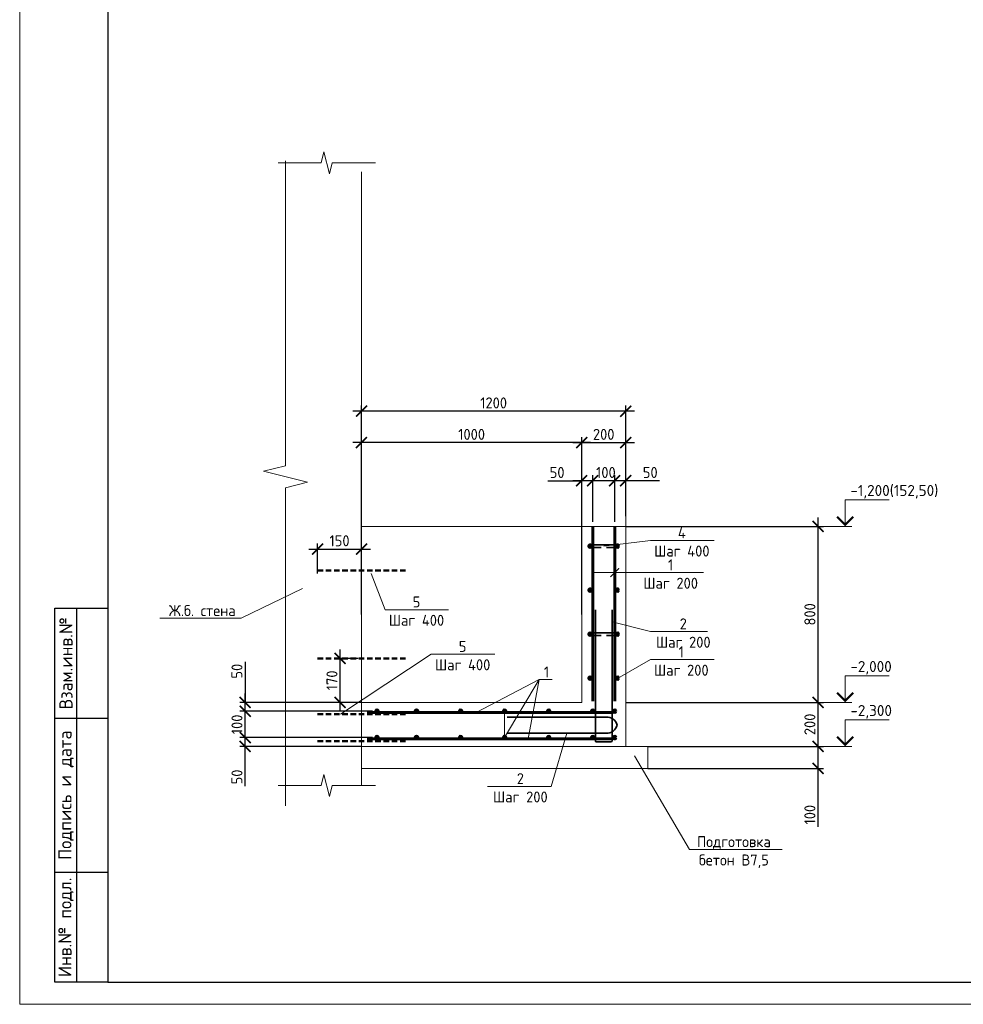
# Model space of a CAD drawing. Header units: millimetres. Extents: x 130535 to 1380046, y -231620 to 121434.
# Tile 13 of 135: x 344596 to 366028, y -97126 to -74752. Entities that reach past the tile are written whole.
import ezdxf
from ezdxf import colors
from ezdxf.entities.mleader import LeaderData, LeaderLine
from ezdxf.enums import TextEntityAlignment as Align
from ezdxf.math import Vec2, Vec3

# ---------------------------------------------------------------- set-up
doc = ezdxf.new("R2010")
doc.units = ezdxf.units.MM
doc.linetypes.add('DASHED2', pattern=[0.375, 0.25, -0.125])
doc.layers.get('DEFPOINTS').update_dxf_attribs({"lineweight": 0})
for name, color, linetype, lineweight in [('Основная 0.35', 7, 'Continuous', 35), ('Основная 0.60', 7, 'Continuous', 60), ('РАЗМЕРЫ', 7, 'Continuous', 9), ('Разрез жилая часть$0$Отметки', 7, 'Continuous', 20), ('Символы 0.20', 7, 'Continuous', 20), ('Текст', 7, 'Continuous', 25), ('Тонкая', 7, 'Continuous', 20), ('Тонкая 0.20', 7, 'Continuous', 20), ('ТОНКИЕ', 7, 'Continuous', 9)]:
    doc.layers.add(name, color=color, linetype=linetype, lineweight=lineweight)
doc.layers.add('ТОЛСТЫЕ_ОСНОВНЫЕ', color=7, linetype='Continuous')
doc.styles.add('GOST-2.304_Type-B', font='GOST_Common.ttf')
doc.styles.add('style1', font='GOST_Common.ttf', dxfattribs={"height": 500})
doc.styles.add('ГОСТ', font='isocpeur.TTF')
doc.dimstyles.new('СПДС', dxfattribs={"dimscale": 100, "dimtxt": 2.5, "dimasz": 2.5, "dimexe": 1.25, "dimexo": 0, "dimtad": 1, "dimdec": 0, "dimtxsty": 'GOST-2.304_Type-B', "dimblk": 'ARCHTICK', "dimcen": 2.5, "dimdle": 2, "dimadec": 0, "dimazin": 2, "dimtfac": 0.75, "dimtdec": 0, "dimtmove": 1, "dimatfit": 3, "dimfxl": 1, "dimtolj": 1, "dimarcsym": 1})

# ---------------------------------------------------------------- blocks, each defined once
blk = doc.blocks.new('*U1420')
at = {"layer": 'ТОЛСТЫЕ_ОСНОВНЫЕ'}
for p, q in [((8, 5), (8, 90)), ((8, 90), (20, 90)), ((13, 5), (13, 90)), ((8, 65), (20, 65)), ((8, 30), (20, 30)), ((20, 5), (8, 5))]:
    blk.add_line(p, q, dxfattribs=at)
blk.add_lwpolyline([(20, 5), (589, 5), (589, 415), (20, 415)], close=True, dxfattribs=at)
at = {"layer": 'ТОНКИЕ'}
blk.add_lwpolyline([(0, 0), (594, 0), (594, 420), (0, 420)], close=True, dxfattribs=at)
at = {"layer": 'Текст', "style": 'style1'}
for s, p in [('Взам.инв.№', (10.5, 77.5)), ('Подпись и дата', (10.5, 47.5)), ('Инв.№ подл.', (10.5, 17.5))]:
    blk.add_text(s, height=3, rotation=90, dxfattribs=at).set_placement(p, align=Align.MIDDLE)
blk = doc.blocks.new('_None')
blk = doc.blocks.new('_ArchTick')
at = {"color": 0, "linetype": 'ByBlock', "const_width": 0.15}
blk.add_lwpolyline([(-0.5, -0.5), (0.5, 0.5)], dxfattribs=at)
blk = doc.blocks.new('*D636')
at = {"layer": 'DEFPOINTS', "color": 0, "linetype": 'Continuous', "lineweight": 0, "transparency": 16777216}
for p in [(349717, -91065), (352360, -91265), (352610, -91065)]:
    blk.add_point(p, dxfattribs=at)
at = {"layer": 'РАЗМЕРЫ', "color": 0, "linetype": 'Continuous', "lineweight": -2, "transparency": 16777216}
for p, q in [((349717, -91465), (349717, -90865)), ((352610, -91065), (349592, -91065)), ((352360, -91265), (349592, -91265)), ((349717, -92172), (349717, -91265))]:
    blk.add_line(p, q, dxfattribs=at)
at = {"layer": 'РАЗМЕРЫ', "color": 0, "linetype": 'Continuous', "lineweight": -2, "transparency": 16777216, "xscale": 250, "yscale": 250, "zscale": 250}
for p, rotation in [((349717, -91065), 90), ((349717, -91265), 270)]:
    blk.add_blockref('_ArchTick', p, dxfattribs=dict(at, rotation=rotation))
at = {"layer": 'РАЗМЕРЫ', "color": 0, "linetype": 'Continuous', "lineweight": 0, "transparency": 16777216, "insert": (349530, -91960), "char_height": 250, "attachment_point": 5, "rotation": 90, "style": 'GOST-2.304_Type-B'}
blk.add_mtext('\\A1;50', dxfattribs=at)
blk = doc.blocks.new('*D637')
at = {"layer": 'DEFPOINTS', "color": 0, "linetype": 'Continuous', "lineweight": 0, "transparency": 16777216}
for p in [(349717, -90465), (352610, -90465), (352610, -91065)]:
    blk.add_point(p, dxfattribs=at)
at = {"layer": 'РАЗМЕРЫ', "color": 0, "linetype": 'Continuous', "lineweight": -2, "transparency": 16777216}
for p, q in [((349717, -91265), (349717, -90265)), ((352610, -90465), (349592, -90465)), ((352610, -91065), (349592, -91065))]:
    blk.add_line(p, q, dxfattribs=at)
at = {"layer": 'РАЗМЕРЫ', "color": 0, "linetype": 'Continuous', "lineweight": -2, "transparency": 16777216, "xscale": 250, "yscale": 250, "zscale": 250}
for p, rotation in [((349717, -90465), 90), ((349717, -91065), 270)]:
    blk.add_blockref('_ArchTick', p, dxfattribs=dict(at, rotation=rotation))
at = {"layer": 'РАЗМЕРЫ', "color": 0, "linetype": 'Continuous', "lineweight": 0, "transparency": 16777216, "insert": (349530, -90765), "char_height": 250, "attachment_point": 5, "rotation": 90, "style": 'GOST-2.304_Type-B'}
blk.add_mtext('\\A1;100', dxfattribs=at)
blk = doc.blocks.new('*D638')
at = {"layer": 'DEFPOINTS', "color": 0, "linetype": 'Continuous', "lineweight": 0, "transparency": 16777216}
for p in [(349717, -90265), (352360, -90265), (352610, -90465)]:
    blk.add_point(p, dxfattribs=at)
at = {"layer": 'РАЗМЕРЫ', "color": 0, "linetype": 'Continuous', "lineweight": -2, "transparency": 16777216}
for p, q in [((349717, -89344), (349717, -90265)), ((349717, -90665), (349717, -90065)), ((352360, -90265), (349592, -90265)), ((352610, -90465), (349592, -90465))]:
    blk.add_line(p, q, dxfattribs=at)
at = {"layer": 'РАЗМЕРЫ', "color": 0, "linetype": 'Continuous', "lineweight": -2, "transparency": 16777216, "xscale": 250, "yscale": 250, "zscale": 250}
for p, rotation in [((349717, -90265), 90), ((349717, -90465), 270)]:
    blk.add_blockref('_ArchTick', p, dxfattribs=dict(at, rotation=rotation))
at = {"layer": 'РАЗМЕРЫ', "color": 0, "linetype": 'Continuous', "lineweight": 0, "transparency": 16777216, "insert": (349530, -89556), "char_height": 250, "attachment_point": 5, "rotation": 90, "style": 'GOST-2.304_Type-B'}
blk.add_mtext('\\A1;50', dxfattribs=at)
blk = doc.blocks.new('*D639')
at = {"layer": 'DEFPOINTS', "color": 0, "linetype": 'Continuous', "lineweight": 0, "transparency": 16777216}
for p in [(358110, -85228), (358360, -86036), (358110, -86161)]:
    blk.add_point(p, dxfattribs=at)
at = {"layer": 'РАЗМЕРЫ', "color": 0, "linetype": 'Continuous', "lineweight": -2, "transparency": 16777216}
for p, q in [((358560, -85228), (357910, -85228)), ((358110, -86161), (358110, -85103)), ((358360, -86036), (358360, -85103)), ((359130, -85228), (358360, -85228))]:
    blk.add_line(p, q, dxfattribs=at)
at = {"layer": 'РАЗМЕРЫ', "color": 0, "linetype": 'Continuous', "lineweight": -2, "transparency": 16777216, "xscale": 250, "yscale": 250, "zscale": 250, "rotation": 180}
blk.add_blockref('_ArchTick', (358110, -85228), dxfattribs=at)
at = {"layer": 'РАЗМЕРЫ', "color": 0, "linetype": 'Continuous', "lineweight": -2, "transparency": 16777216, "xscale": 250, "yscale": 250, "zscale": 250}
blk.add_blockref('_ArchTick', (358360, -85228), dxfattribs=at)
at = {"layer": 'РАЗМЕРЫ', "color": 0, "linetype": 'Continuous', "lineweight": 0, "transparency": 16777216, "insert": (358917, -85041), "char_height": 250, "attachment_point": 5, "style": 'GOST-2.304_Type-B'}
blk.add_mtext('\\A1;50', dxfattribs=at)
blk = doc.blocks.new('*D640')
at = {"layer": 'DEFPOINTS', "color": 0, "linetype": 'Continuous', "lineweight": 0, "transparency": 16777216}
for p in [(357610, -85228), (357610, -86161), (358110, -86161)]:
    blk.add_point(p, dxfattribs=at)
at = {"layer": 'РАЗМЕРЫ', "color": 0, "linetype": 'Continuous', "lineweight": -2, "transparency": 16777216}
for p, q in [((358310, -85228), (357410, -85228)), ((357610, -86161), (357610, -85103)), ((358110, -86161), (358110, -85103))]:
    blk.add_line(p, q, dxfattribs=at)
at = {"layer": 'РАЗМЕРЫ', "color": 0, "linetype": 'Continuous', "lineweight": -2, "transparency": 16777216, "xscale": 250, "yscale": 250, "zscale": 250, "rotation": 180}
blk.add_blockref('_ArchTick', (357610, -85228), dxfattribs=at)
at = {"layer": 'РАЗМЕРЫ', "color": 0, "linetype": 'Continuous', "lineweight": -2, "transparency": 16777216, "xscale": 250, "yscale": 250, "zscale": 250}
blk.add_blockref('_ArchTick', (358110, -85228), dxfattribs=at)
at = {"layer": 'РАЗМЕРЫ', "color": 0, "linetype": 'Continuous', "lineweight": 0, "transparency": 16777216, "insert": (357910, -85041), "char_height": 250, "attachment_point": 5, "style": 'GOST-2.304_Type-B'}
blk.add_mtext('\\A1;100', dxfattribs=at)
blk = doc.blocks.new('*D641')
at = {"layer": 'DEFPOINTS', "color": 0, "linetype": 'Continuous', "lineweight": 0, "transparency": 16777216}
for p in [(357360, -85228), (357360, -86036), (357610, -86161)]:
    blk.add_point(p, dxfattribs=at)
at = {"layer": 'РАЗМЕРЫ', "color": 0, "linetype": 'Continuous', "lineweight": -2, "transparency": 16777216}
for p, q in [((356590, -85228), (357360, -85228)), ((357810, -85228), (357160, -85228)), ((357360, -86036), (357360, -85103)), ((357610, -86161), (357610, -85103))]:
    blk.add_line(p, q, dxfattribs=at)
at = {"layer": 'РАЗМЕРЫ', "color": 0, "linetype": 'Continuous', "lineweight": -2, "transparency": 16777216, "xscale": 250, "yscale": 250, "zscale": 250, "rotation": 180}
blk.add_blockref('_ArchTick', (357360, -85228), dxfattribs=at)
at = {"layer": 'РАЗМЕРЫ', "color": 0, "linetype": 'Continuous', "lineweight": -2, "transparency": 16777216, "xscale": 250, "yscale": 250, "zscale": 250}
blk.add_blockref('_ArchTick', (357610, -85228), dxfattribs=at)
at = {"layer": 'РАЗМЕРЫ', "color": 0, "linetype": 'Continuous', "lineweight": 0, "transparency": 16777216, "insert": (356802, -85041), "char_height": 250, "attachment_point": 5, "style": 'GOST-2.304_Type-B'}
blk.add_mtext('\\A1;50', dxfattribs=at)
blk = doc.blocks.new('*D642')
at = {"layer": 'DEFPOINTS', "color": 0, "linetype": 'Continuous', "lineweight": 0, "transparency": 16777216}
for p in [(358860, -91265), (362730, -91265), (358860, -91765)]:
    blk.add_point(p, dxfattribs=at)
at = {"layer": 'РАЗМЕРЫ', "color": 0, "linetype": 'Continuous', "lineweight": -2, "transparency": 16777216}
for p, q in [((358860, -91265), (362855, -91265)), ((362730, -91965), (362730, -91065)), ((358860, -91765), (362855, -91765)), ((362730, -93092), (362730, -91765))]:
    blk.add_line(p, q, dxfattribs=at)
at = {"layer": 'РАЗМЕРЫ', "color": 0, "linetype": 'Continuous', "lineweight": -2, "transparency": 16777216, "xscale": 250, "yscale": 250, "zscale": 250}
for p, rotation in [((362730, -91265), 90), ((362730, -91765), 270)]:
    blk.add_blockref('_ArchTick', p, dxfattribs=dict(at, rotation=rotation))
at = {"layer": 'РАЗМЕРЫ', "color": 0, "linetype": 'Continuous', "lineweight": 0, "transparency": 16777216, "insert": (362543, -92817), "char_height": 250, "attachment_point": 5, "rotation": 90, "style": 'GOST-2.304_Type-B'}
blk.add_mtext('\\A1;100', dxfattribs=at)
blk = doc.blocks.new('*D643')
at = {"layer": 'DEFPOINTS', "color": 0, "linetype": 'Continuous', "lineweight": 0, "transparency": 16777216}
for p in [(358360, -90265), (362730, -90265), (358860, -91265)]:
    blk.add_point(p, dxfattribs=at)
at = {"layer": 'РАЗМЕРЫ', "color": 0, "linetype": 'Continuous', "lineweight": -2, "transparency": 16777216}
for p, q in [((362730, -91465), (362730, -90065)), ((358360, -90265), (362855, -90265)), ((358860, -91265), (362855, -91265))]:
    blk.add_line(p, q, dxfattribs=at)
at = {"layer": 'РАЗМЕРЫ', "color": 0, "linetype": 'Continuous', "lineweight": -2, "transparency": 16777216, "xscale": 250, "yscale": 250, "zscale": 250}
for p, rotation in [((362730, -90265), 90), ((362730, -91265), 270)]:
    blk.add_blockref('_ArchTick', p, dxfattribs=dict(at, rotation=rotation))
at = {"layer": 'РАЗМЕРЫ', "color": 0, "linetype": 'Continuous', "lineweight": 0, "transparency": 16777216, "insert": (362543, -90765), "char_height": 250, "attachment_point": 5, "rotation": 90, "style": 'GOST-2.304_Type-B'}
blk.add_mtext('\\A1;200', dxfattribs=at)
blk = doc.blocks.new('*D624')
at = {"layer": 'DEFPOINTS', "color": 0, "linetype": 'Continuous', "lineweight": 0, "transparency": 16777216}
for p in [(358360, -84362), (358360, -85765), (357360, -88265)]:
    blk.add_point(p, dxfattribs=at)
at = {"layer": 'РАЗМЕРЫ', "color": 0, "linetype": 'Continuous', "lineweight": -2, "transparency": 16777216}
for p, q in [((357360, -88265), (357360, -84237)), ((358360, -85765), (358360, -84237)), ((357160, -84362), (358560, -84362))]:
    blk.add_line(p, q, dxfattribs=at)
at = {"layer": 'РАЗМЕРЫ', "color": 0, "linetype": 'Continuous', "lineweight": -2, "transparency": 16777216, "xscale": 250, "yscale": 250, "zscale": 250, "rotation": 180}
blk.add_blockref('_ArchTick', (357360, -84362), dxfattribs=at)
at = {"layer": 'РАЗМЕРЫ', "color": 0, "linetype": 'Continuous', "lineweight": -2, "transparency": 16777216, "xscale": 250, "yscale": 250, "zscale": 250}
blk.add_blockref('_ArchTick', (358360, -84362), dxfattribs=at)
at = {"layer": 'РАЗМЕРЫ', "color": 0, "linetype": 'Continuous', "lineweight": 0, "transparency": 16777216, "insert": (357860, -84175), "char_height": 250, "attachment_point": 5, "style": 'GOST-2.304_Type-B'}
blk.add_mtext('\\A1;200', dxfattribs=at)
blk = doc.blocks.new('*D644')
at = {"layer": 'DEFPOINTS', "color": 0, "linetype": 'Continuous', "lineweight": 0, "transparency": 16777216}
for p in [(352360, -84362), (352360, -86265), (357360, -86265)]:
    blk.add_point(p, dxfattribs=at)
at = {"layer": 'РАЗМЕРЫ', "color": 0, "linetype": 'Continuous', "lineweight": -2, "transparency": 16777216}
for p, q in [((352360, -86265), (352360, -84237)), ((357360, -86265), (357360, -84237)), ((357560, -84362), (352160, -84362))]:
    blk.add_line(p, q, dxfattribs=at)
at = {"layer": 'РАЗМЕРЫ', "color": 0, "linetype": 'Continuous', "lineweight": -2, "transparency": 16777216, "xscale": 250, "yscale": 250, "zscale": 250, "rotation": 180}
blk.add_blockref('_ArchTick', (352360, -84362), dxfattribs=at)
at = {"layer": 'РАЗМЕРЫ', "color": 0, "linetype": 'Continuous', "lineweight": -2, "transparency": 16777216, "xscale": 250, "yscale": 250, "zscale": 250}
blk.add_blockref('_ArchTick', (357360, -84362), dxfattribs=at)
at = {"layer": 'РАЗМЕРЫ', "color": 0, "linetype": 'Continuous', "lineweight": 0, "transparency": 16777216, "insert": (354860, -84175), "char_height": 250, "attachment_point": 5, "style": 'GOST-2.304_Type-B'}
blk.add_mtext('\\A1;1000', dxfattribs=at)
blk = doc.blocks.new('*D645')
at = {"layer": 'DEFPOINTS', "color": 0, "linetype": 'Continuous', "lineweight": 0, "transparency": 16777216}
for p in [(358360, -86265), (362730, -86265), (362479, -90265)]:
    blk.add_point(p, dxfattribs=at)
at = {"layer": 'РАЗМЕРЫ', "color": 0, "linetype": 'Continuous', "lineweight": -2, "transparency": 16777216}
for p, q in [((362730, -90465), (362730, -86065)), ((358360, -86265), (362855, -86265)), ((362479, -90265), (362855, -90265))]:
    blk.add_line(p, q, dxfattribs=at)
at = {"layer": 'РАЗМЕРЫ', "color": 0, "linetype": 'Continuous', "lineweight": -2, "transparency": 16777216, "xscale": 250, "yscale": 250, "zscale": 250}
for p, rotation in [((362730, -86265), 90), ((362730, -90265), 270)]:
    blk.add_blockref('_ArchTick', p, dxfattribs=dict(at, rotation=rotation))
at = {"layer": 'РАЗМЕРЫ', "color": 0, "linetype": 'Continuous', "lineweight": 0, "transparency": 16777216, "insert": (362543, -88265), "char_height": 250, "attachment_point": 5, "rotation": 90, "style": 'GOST-2.304_Type-B'}
blk.add_mtext('\\A1;800', dxfattribs=at)
blk = doc.blocks.new('*D621')
at = {"layer": 'DEFPOINTS', "color": 0, "linetype": 'Continuous', "lineweight": 0, "transparency": 16777216}
for p in [(352360, -83647), (358360, -85765), (352360, -88265)]:
    blk.add_point(p, dxfattribs=at)
at = {"layer": 'РАЗМЕРЫ', "color": 0, "linetype": 'Continuous', "lineweight": -2, "transparency": 16777216}
for p, q in [((358560, -83647), (352160, -83647)), ((352360, -88265), (352360, -83522)), ((358360, -85765), (358360, -83522))]:
    blk.add_line(p, q, dxfattribs=at)
at = {"layer": 'РАЗМЕРЫ', "color": 0, "linetype": 'Continuous', "lineweight": -2, "transparency": 16777216, "xscale": 250, "yscale": 250, "zscale": 250, "rotation": 180}
blk.add_blockref('_ArchTick', (352360, -83647), dxfattribs=at)
at = {"layer": 'РАЗМЕРЫ', "color": 0, "linetype": 'Continuous', "lineweight": -2, "transparency": 16777216, "xscale": 250, "yscale": 250, "zscale": 250}
blk.add_blockref('_ArchTick', (358360, -83647), dxfattribs=at)
at = {"layer": 'РАЗМЕРЫ', "color": 0, "linetype": 'Continuous', "lineweight": 0, "transparency": 16777216, "insert": (355360, -83460), "char_height": 250, "attachment_point": 5, "style": 'GOST-2.304_Type-B'}
blk.add_mtext('\\A1;1200', dxfattribs=at)
blk = doc.blocks.new('*D622')
at = {"layer": 'DEFPOINTS', "color": 0, "linetype": 'Continuous', "lineweight": 0, "transparency": 16777216}
for p in [(352360, -86780), (351360, -87334), (352360, -87334)]:
    blk.add_point(p, dxfattribs=at)
at = {"layer": 'РАЗМЕРЫ', "color": 0, "linetype": 'Continuous', "lineweight": -2, "transparency": 16777216}
for p, q in [((351160, -86780), (352560, -86780)), ((351360, -87334), (351360, -86655)), ((352360, -87334), (352360, -86655))]:
    blk.add_line(p, q, dxfattribs=at)
at = {"layer": 'РАЗМЕРЫ', "color": 0, "linetype": 'Continuous', "lineweight": -2, "transparency": 16777216, "xscale": 250, "yscale": 250, "zscale": 250, "rotation": 180}
blk.add_blockref('_ArchTick', (351360, -86780), dxfattribs=at)
at = {"layer": 'РАЗМЕРЫ', "color": 0, "linetype": 'Continuous', "lineweight": -2, "transparency": 16777216, "xscale": 250, "yscale": 250, "zscale": 250}
blk.add_blockref('_ArchTick', (352360, -86780), dxfattribs=at)
at = {"layer": 'РАЗМЕРЫ', "color": 0, "linetype": 'Continuous', "lineweight": 0, "transparency": 16777216, "insert": (351860, -86593), "char_height": 250, "attachment_point": 5, "style": 'GOST-2.304_Type-B'}
blk.add_mtext('\\A1;150', dxfattribs=at)
blk = doc.blocks.new('*D653')
at = {"layer": 'DEFPOINTS', "color": 0, "linetype": 'Continuous', "lineweight": 0, "transparency": 16777216}
for p in [(351875, -89265), (352287, -89265), (352287, -90265)]:
    blk.add_point(p, dxfattribs=at)
at = {"layer": 'РАЗМЕРЫ', "color": 0, "linetype": 'Continuous', "lineweight": -2, "transparency": 16777216}
for p, q in [((352287, -89265), (351750, -89265)), ((351875, -90465), (351875, -89065)), ((352287, -90265), (351750, -90265))]:
    blk.add_line(p, q, dxfattribs=at)
at = {"layer": 'РАЗМЕРЫ', "color": 0, "linetype": 'Continuous', "lineweight": -2, "transparency": 16777216, "xscale": 250, "yscale": 250, "zscale": 250}
for p, rotation in [((351875, -89265), 90), ((351875, -90265), 270)]:
    blk.add_blockref('_ArchTick', p, dxfattribs=dict(at, rotation=rotation))
at = {"layer": 'РАЗМЕРЫ', "color": 0, "linetype": 'Continuous', "lineweight": 0, "transparency": 16777216, "insert": (351688, -89765), "char_height": 250, "attachment_point": 5, "rotation": 90, "style": 'GOST-2.304_Type-B'}
blk.add_mtext('\\A1;170', dxfattribs=at)

msp = doc.modelspace()

# ---------------------------------------------------------------- linework, layer by layer
at = {"linetype": 'DASHED2', "lineweight": 50, "ltscale": 500}
for p, q in [((351360.3, -87264.8), (353360.3, -87264.8)), ((351360.3, -89264.8), (353360.3, -89264.8)), ((351360.3, -90534.9), (353360.3, -90534.9)), ((351360.3, -91144.9), (353360.3, -91144.9))]:
    msp.add_line(p, q, dxfattribs=at)
at = {"linetype": 'ByBlock', "lineweight": 20, "ltscale": 0.5}
msp.add_lwpolyline([(350633.5, -77962.4), (350633.5, -84887.4), (350133.5, -85012.4), (351133.5, -85262.4), (350633.5, -85387.4), (350633.5, -92612.4)], dxfattribs=at)
at = {"layer": 'Основная 0.35'}
for p, q in [((358170.3, -86684.9), (357550.3, -86684.9)), ((357550.3, -86744.9), (357800.3, -86744.9)), ((358170.3, -86744.9), (357920.3, -86744.9)), ((357670.3, -91136.9), (357670.3, -88161.9)), ((358050.3, -91136.9), (358050.3, -88161.9)), ((358170.3, -88684.9), (357550.3, -88684.9)), ((357550.3, -88744.9), (357800.3, -88744.9)), ((358170.3, -88744.9), (357920.3, -88744.9)), ((355664.7, -90600.7), (357914.7, -90600.7)), ((355664.7, -90961.2), (357914.7, -90961.2)), ((357695.3, -91161.9), (358025.3, -91161.9))]:
    msp.add_line(p, q, dxfattribs=at)
for centre, radius, start, end in [((357550.3, -86714.9), 30, 90, 270), ((358170.3, -86714.9), 30, 270, 90), ((357550.3, -88714.9), 30, 90, 270), ((358170.3, -88714.9), 30, 270, 90), ((357937.3, -90832.6), 233.1, 12.58776, 95.55165), ((357937.3, -90729.3), 233.1, 264.44835, 347.41224), ((357695.3, -91136.9), 25, 180, 270), ((358025.3, -91136.9), 25, 270, 0)]:
    msp.add_arc(centre, radius, start, end, dxfattribs=at)
at = {"layer": 'Основная 0.60'}
for p, q in [((357610.3, -90239.9), (357610.3, -86264.9)), ((358110.3, -90239.9), (358110.3, -86264.9)), ((358076.6, -90494.9), (352485.3, -90494.9)), ((358076.6, -91094.9), (352485.3, -91094.9))]:
    msp.add_line(p, q, dxfattribs=at)
for centre in [(357550.3, -86714.9), (358170.3, -86714.9), (357550.3, -87714.9), (358170.3, -87714.9), (357550.3, -88714.9), (358170.3, -88714.9), (357550.3, -89714.9), (358170.3, -89714.9), (352710.3, -90464.9), (353610.3, -90464.9), (354610.3, -90464.9), (355610.3, -90464.9), (356610.3, -90464.9), (357610.3, -90464.9), (358110.3, -90464.9), (352710.3, -91064.9), (353610.3, -91064.9), (354610.3, -91064.9), (355610.3, -91064.9), (356610.3, -91064.9), (357610.3, -91064.9), (358110.3, -91064.9)]:
    msp.add_circle(centre, 30, dxfattribs=at)
at = {"layer": 'РАЗМЕРЫ', "linetype": 'Continuous', "lineweight": 0}
for p, q in [((356391.9, -89749), (354960.2, -90494.9)), ((356391.9, -89749), (356142.3, -91094.9)), ((350633.5, -90264.9), (352360.3, -90264.9))]:
    msp.add_line(p, q, dxfattribs=at)
at = {"layer": 'Символы 0.20', "color": 1, "linetype": 'Continuous', "lineweight": 20, "ltscale": 100}
for p, q in [((363345.3, -85664.9), (364345.3, -85664.9)), ((362479.2, -86264.9), (363345.3, -86264.9)), ((363345.3, -89664.9), (364345.3, -89664.9)), ((362479.2, -90264.9), (363345.3, -90264.9)), ((363345.3, -90664.9), (364345.3, -90664.9)), ((362479.2, -91264.9), (363345.3, -91264.9))]:
    msp.add_line(p, q, dxfattribs=at)
at = {"layer": 'Символы 0.20', "color": 1, "linetype": 'Continuous', "lineweight": 20, "ltscale": 10000}
for p, q in [((363495.3, -86264.9), (363195.3, -86264.9)), ((363495.3, -90264.9), (363195.3, -90264.9)), ((363495.3, -91264.9), (363195.3, -91264.9))]:
    msp.add_line(p, q, dxfattribs=at)
at = {"layer": 'Символы 0.20'}
msp.add_line((358921, -88656.3), (359021, -88656.3), dxfattribs=at)
at = {"layer": 'Символы 0.20', "color": 1, "linetype": 'Continuous', "lineweight": 20, "ltscale": 10000}
for points in [[(363345.3, -86264.9), (363345.3, -85664.9)], [(363345.3, -90264.9), (363345.3, -89664.9)], [(363345.3, -91264.9), (363345.3, -90664.9)]]:
    msp.add_lwpolyline(points, dxfattribs=at)
at = {"layer": 'Символы 0.20', "color": 1, "linetype": 'Continuous', "lineweight": 20, "ltscale": 10000, "const_width": 50}
for points in [[(363162.9, -86047.2), (363345.3, -86229.6), (363527.6, -86047.2)], [(363162.9, -90047.2), (363345.3, -90229.6), (363527.6, -90047.2)], [(363162.9, -91047.2), (363345.3, -91229.6), (363527.6, -91047.2)]]:
    msp.add_lwpolyline(points, dxfattribs=at)
at = {"layer": 'Символы 0.20'}
for points in [[(358050.3, -88438.5), (358921, -88656.3)], [(359021, -88656.3), (360215.6, -88656.3)]]:
    msp.add_lwpolyline(points, dxfattribs=at)
at = {"layer": 'Тонкая'}
for points in [[(350464.7, -78001.2), (350614.7, -78001.2), (351444.3, -78001.2), (351506.8, -77751.2), (351631.8, -78251.2), (351694.3, -78001.2), (352523.8, -78001.2), (352673.8, -78001.2)], [(350464.7, -92153.5), (350614.7, -92153.5), (351444.3, -92153.5), (351506.8, -91903.5), (351631.8, -92403.5), (351694.3, -92153.5), (352523.8, -92153.5), (352673.8, -92153.5)]]:
    msp.add_lwpolyline(points, dxfattribs=at)
at = {"layer": 'Тонкая 0.20'}
for p, q in [((352360.3, -78212.4), (352360.3, -92153.5)), ((358360.3, -84100.3), (358360.3, -91264.9)), ((357360.3, -90264.9), (357360.3, -85764.9)), ((357360.3, -90239.9), (357360.3, -85764.9)), ((358360.3, -85764.9), (358360.3, -90239.9)), ((357360.3, -86264.9), (352360.3, -86264.9)), ((352360.3, -91264.9), (352360.3, -90264.9)), ((352360.3, -90264.9), (357360.3, -90264.9)), ((358860.3, -91264.9), (352360.3, -91264.9)), ((358860.3, -91264.9), (358860.3, -91764.9)), ((359860.3, -91264.9), (360360.3, -91264.9)), ((358860.3, -91764.9), (352360.3, -91764.9))]:
    msp.add_line(p, q, dxfattribs=at)
msp.add_lwpolyline([(357360.3, -86264.9), (358360.3, -86264.9)], dxfattribs=at)

# ---------------------------------------------------------------- block references
at = {"xscale": 100, "yscale": 100, "zscale": 100}
msp.add_blockref('*U1420', (344595.6, -97126.2), dxfattribs=at)

# ---------------------------------------------------------------- texts
at = {"layer": 'Разрез жилая часть$0$Отметки', "linetype": 'Continuous', "lineweight": 25, "ltscale": 100, "style": 'ГОСТ'}
for s, p in [('-1,200(152,50)', (363462.8, -85574.9)), ('-2,000', (363462.8, -89574.9)), ('-2,300', (363462.8, -90574.9))]:
    msp.add_text(s, height=250, dxfattribs=at).set_placement(p)
at = {"layer": 'Символы 0.20', "insert": (359668.1, -88356.3), "char_height": 250, "attachment_point": 2, "style": 'GOST-2.304_Type-B'}
msp.add_mtext('2\\PШаг 200', dxfattribs=at)

# ---------------------------------------------------------------- dimensions: what is measured, and where the dimension line sits
at = {"layer": 'РАЗМЕРЫ', "color": 3, "linetype": 'Continuous', "lineweight": 0}
for base, p1, p2, picture, middle in [((352360.3, -83647.1), (358360.3, -85764.9), (352360.3, -88264.9), '*D621', (355360.3, -83459.6)), ((352360.3, -84362.4), (357360.3, -86264.9), (352360.3, -86264.9), '*D644', (354860.3, -84174.9)), ((358360.3, -84362.4), (357360.3, -88264.9), (358360.3, -85764.9), '*D624', (357860.3, -84174.9))]:
    dim = msp.add_linear_dim(base=base, p1=p1, p2=p2, dimstyle='СПДС', override={"dimlfac": 0.2}, dxfattribs=at)
    dim.commit()
    dim.dimension.update_dxf_attribs({"geometry": picture, "text_midpoint": middle})
for base, p1, p2, angle, picture, middle in [((357360.3, -85228.3), (357610.3, -86160.9), (357360.3, -86035.9), 180, '*D641', (356802.2, -85259.3)), ((357610.3, -85228.3), (358110.3, -86160.9), (357610.3, -86160.9), 180, '*D640', (357910.3, -85228.3)), ((358110.3, -85228.3), (358360.3, -86035.9), (358110.3, -86160.9), 180, '*D639', (358917.1, -85258.3)), ((362730.1, -91264.9), (358860.3, -91764.9), (358860.3, -91264.9), 90, '*D642', (362974.1, -92817.2))]:
    dim = msp.add_linear_dim(base=base, p1=p1, p2=p2, angle=angle, dimstyle='СПДС', override={"dimlfac": 0.2}, dxfattribs=at)
    dim.commit()
    dim.dimension.update_dxf_attribs({"geometry": picture, "text_midpoint": middle, "dimtype": 160})
for base, p1, p2, picture, middle in [((362730.1, -86264.9), (362479.2, -90264.9), (358360.3, -86264.9), '*D645', (362542.6, -88264.9)), ((362730.1, -90264.9), (358860.3, -91264.9), (358360.3, -90264.9), '*D643', (362542.6, -90764.9))]:
    dim = msp.add_linear_dim(base=base, p1=p1, p2=p2, angle=90, dimstyle='СПДС', override={"dimlfac": 0.2}, dxfattribs=at)
    dim.commit()
    dim.dimension.update_dxf_attribs({"geometry": picture, "text_midpoint": middle})
at = {"layer": 'РАЗМЕРЫ', "linetype": 'Continuous', "lineweight": 0}
dim = msp.add_linear_dim(base=(352360.3, -86780.1), p1=(351360.3, -87333.7), p2=(352360.3, -87333.7), text='150', dimstyle='СПДС', dxfattribs=at)
dim.commit()
dim.dimension.update_dxf_attribs({"geometry": '*D622', "text_midpoint": (351860.3, -86592.6)})
at = {"layer": 'РАЗМЕРЫ', "color": 3, "linetype": 'Continuous', "lineweight": 0}
for base, p1, p2, text, picture, middle in [((351875.2, -89264.8), (352286.7, -90264.9), (352286.7, -89264.8), '170', '*D653', (351687.7, -89764.9)), ((349717.2, -90464.9), (352610.3, -91064.9), (352610.3, -90464.9), '100', '*D637', (349529.7, -90764.9))]:
    dim = msp.add_linear_dim(base=base, p1=p1, p2=p2, angle=90, text=text, dimstyle='СПДС', override={"dimlfac": 0.2}, dxfattribs=at)
    dim.commit()
    dim.dimension.update_dxf_attribs({"geometry": picture, "text_midpoint": middle})
for base, p1, p2, picture, middle in [((349717.2, -90264.9), (352610.3, -90464.9), (352360.3, -90264.9), '*D638', (349698.4, -89556.4)), ((349717.2, -91064.9), (352360.3, -91264.9), (352610.3, -91064.9), '*D636', (349768.8, -91959.6))]:
    dim = msp.add_linear_dim(base=base, p1=p1, p2=p2, angle=90, text='50', dimstyle='СПДС', override={"dimlfac": 0.2}, dxfattribs=at)
    dim.commit()
    dim.dimension.update_dxf_attribs({"geometry": picture, "text_midpoint": middle, "dimtype": 160})

# ---------------------------------------------------------------- leaders
at = {"layer": 'Символы 0.20'}
ml = msp.add_multileader_mtext('Standard', dxfattribs=at)
ml.set_content('4\\PШаг 400', color=256, style='GOST-2.304_Type-B')
ml.set_leader_properties(color=256, linetype='ByLayer', lineweight=-1)
ml.set_arrow_properties(name='NONE')
ml.build(insert=Vec2(0, 0))
ml.multileader.update_dxf_attribs({"text_left_attachment_type": 6, "text_right_attachment_type": 6, "dogleg_length": 1, "arrow_head_size": 18, "scale": 20})
ctx = ml.context
ctx.base_point, ctx.scale, ctx.char_height, ctx.arrow_head_size, ctx.landing_gap_size, ctx.plane_origin = Vec3(359021, -86584.9), 20, 250, 18, 9, Vec3(355170.3, -90154.4)
ctx.left_attachment, ctx.right_attachment, ctx.text_align_type = 6, 6, 1
notes = []
notes.append((ctx, [(0, (1, 1, 0), (358921, -86584.9), (1, 0), 100, [(0, [(357860.3, -86714.6)], 0, [])])]))
ctx.mtext.insert, ctx.mtext.alignment, ctx.mtext.flow_direction = Vec3(359635.3, -86284.9), 2, 5
ml = msp.add_multileader_mtext('Standard', dxfattribs=at)
ml.set_content('1\\PШаг 200', color=256, style='GOST-2.304_Type-B')
ml.set_leader_properties(color=256, linetype='ByLayer', lineweight=-1)
ml.set_arrow_properties(name='ARCHTICK')
ml.build(insert=Vec2(0, 0))
ml.multileader.update_dxf_attribs({"text_left_attachment_type": 6, "text_right_attachment_type": 6, "dogleg_length": 1, "arrow_head_size": 200, "scale": 20})
ctx = ml.context
ctx.base_point, ctx.scale, ctx.char_height, ctx.arrow_head_size, ctx.landing_gap_size, ctx.plane_origin = Vec3(358779.2, -87315.6), 20, 250, 200, 9, Vec3(355110.3, -87015.6)
ctx.left_attachment, ctx.right_attachment, ctx.text_align_type = 6, 6, 1
notes.append((ctx, [(1, (1, 1, 0), (358679.2, -87315.6), (1, 0), 100, [(1, [(358110.3, -87315.6), (357610.3, -87315.6)], 0, [])])]))
ctx.mtext.insert, ctx.mtext.alignment, ctx.mtext.flow_direction = Vec3(359381, -87015.6), 2, 5
ml = msp.add_multileader_mtext('Standard', dxfattribs=at)
ml.set_content('5\\PШаг 400', color=256, style='GOST-2.304_Type-B')
ml.set_leader_properties(color=256, linetype='ByLayer', lineweight=-1)
ml.set_arrow_properties(name='NONE')
ml.build(insert=Vec2(0, 0))
ml.multileader.update_dxf_attribs({"text_left_attachment_type": 6, "text_right_attachment_type": 6, "dogleg_length": 1, "arrow_head_size": 18, "scale": 20})
ctx = ml.context
ctx.base_point, ctx.scale, ctx.char_height, ctx.arrow_head_size, ctx.landing_gap_size, ctx.plane_origin = Vec3(352993.7, -88158.4), 20, 250, 18, 9, Vec3(352143, -88033.7)
ctx.left_attachment, ctx.right_attachment, ctx.text_align_type = 6, 6, 1
notes.append((ctx, [(0, (1, 1, 0), (352893.7, -88158.4), (1, 0), 100, [(0, [(352577.9, -87333.7)], 0, [])])]))
ctx.mtext.insert, ctx.mtext.alignment, ctx.mtext.flow_direction = Vec3(353608, -87858.4), 2, 5
ml = msp.add_multileader_mtext('Standard', dxfattribs=at)
ml.set_content('Ж.б. стена', color=256, style='GOST-2.304_Type-B')
ml.set_leader_properties(color=256, linetype='ByLayer', lineweight=-1)
ml.set_arrow_properties(name='NONE')
ml.build(insert=Vec2(0, 0))
ml.multileader.update_dxf_attribs({"text_left_attachment_type": 6, "text_right_attachment_type": 6, "dogleg_length": 1, "arrow_head_size": 18, "scale": 20})
ctx = ml.context
ctx.base_point, ctx.scale, ctx.char_height, ctx.arrow_head_size, ctx.landing_gap_size, ctx.plane_origin = Vec3(347971.9, -88355.3), 20, 250, 18, 9, Vec3(350004.5, -88663.1)
ctx.left_attachment, ctx.right_attachment = 6, 6
notes.append((ctx, [(0, (1, 1, 0), (349625.5, -88355.3), (-1, 0), 100, [(0, [(351015.2, -87677.6)], 0, [])])]))
ctx.mtext.insert, ctx.mtext.flow_direction = Vec3(347980.9, -88055.3), 5
ml = msp.add_multileader_mtext('Standard', dxfattribs=at)
ml.set_content('5\\PШаг 400', color=256, style='GOST-2.304_Type-B')
ml.set_leader_properties(color=256, linetype='ByLayer', lineweight=-1)
ml.set_arrow_properties(name='NONE')
ml.build(insert=Vec2(0, 0))
ml.multileader.update_dxf_attribs({"text_left_attachment_type": 6, "text_right_attachment_type": 6, "dogleg_length": 1, "arrow_head_size": 18, "scale": 20})
ctx = ml.context
ctx.base_point, ctx.scale, ctx.char_height, ctx.arrow_head_size, ctx.landing_gap_size, ctx.plane_origin = Vec3(354042.1, -89169.7), 20, 250, 18, 9, Vec3(353191.4, -89045)
ctx.left_attachment, ctx.right_attachment, ctx.text_align_type = 6, 6, 1
notes.append((ctx, [(0, (1, 1, 0), (353942.1, -89169.7), (1, 0), 100, [(0, [(351878.7, -90534.9)], 0, [])])]))
ctx.mtext.insert, ctx.mtext.alignment, ctx.mtext.flow_direction = Vec3(354656.4, -88869.7), 2, 5
ml = msp.add_multileader_mtext('Standard', dxfattribs=at)
ml.set_content('1\\PШаг 200', color=256, style='GOST-2.304_Type-B')
ml.set_leader_properties(color=256, linetype='ByLayer', lineweight=-1)
ml.set_arrow_properties(name='NONE')
ml.build(insert=Vec2(0, 0))
ml.multileader.update_dxf_attribs({"text_left_attachment_type": 6, "text_right_attachment_type": 6, "dogleg_length": 1, "arrow_head_size": 18, "scale": 20})
ctx = ml.context
ctx.base_point, ctx.scale, ctx.char_height, ctx.arrow_head_size, ctx.landing_gap_size, ctx.plane_origin = Vec3(359021, -89292.2), 20, 250, 18, 9, Vec3(355170.3, -89425.6)
ctx.left_attachment, ctx.right_attachment, ctx.text_align_type = 6, 6, 1
notes.append((ctx, [(0, (1, 1, 0), (358921, -89292.2), (1, 0), 100, [(0, [(358170.3, -89725.6)], 0, [])])]))
ctx.mtext.insert, ctx.mtext.alignment, ctx.mtext.flow_direction = Vec3(359622.8, -88992.2), 2, 5
ml = msp.add_multileader_mtext('Standard', dxfattribs=at)
ml.set_content('1', color=256, style='GOST-2.304_Type-B')
ml.set_leader_properties(color=256, linetype='ByLayer', lineweight=-1)
ml.set_arrow_properties(name='NONE')
ml.build(insert=Vec2(0, 0))
ml.multileader.update_dxf_attribs({"text_left_attachment_type": 6, "text_right_attachment_type": 6, "dogleg_length": 1, "arrow_head_size": 18, "scale": 20})
ctx = ml.context
ctx.base_point, ctx.scale, ctx.char_height, ctx.arrow_head_size, ctx.landing_gap_size, ctx.plane_origin = Vec3(356491.9, -89749), 20, 250, 18, 9, Vec3(355743.6, -85594.9)
ctx.left_attachment, ctx.right_attachment = 6, 6
notes.append((ctx, [(0, (1, 1, 0), (356391.9, -89749), (1, 0), 100, [(1, [(355610.3, -90464.9), (355610.3, -91064.9)], 0, [])])]))
ctx.mtext.insert, ctx.mtext.width, ctx.mtext.flow_direction = Vec3(356500.9, -89449), 28.429, 5
ml = msp.add_multileader_mtext('Standard', dxfattribs=at)
ml.set_content('2\\PШаг 200', color=256, style='GOST-2.304_Type-B')
ml.set_leader_properties(color=256, linetype='ByLayer', lineweight=-1)
ml.set_arrow_properties(name='NONE')
ml.build(insert=Vec2(0, 0))
ml.multileader.update_dxf_attribs({"text_left_attachment_type": 6, "text_right_attachment_type": 6, "dogleg_length": 1, "arrow_head_size": 18, "scale": 20})
ctx = ml.context
ctx.base_point, ctx.scale, ctx.char_height, ctx.arrow_head_size, ctx.landing_gap_size, ctx.plane_origin = Vec3(355365.5, -92173.5), 20, 250, 18, 9, Vec3(350275.9, -87840.3)
ctx.left_attachment, ctx.right_attachment, ctx.text_align_type = 6, 6, 1
notes.append((ctx, [(1, (1, 1, 0), (356669.1, -92173.5), (-1, 0), 100, [(0, [(357022.2, -90961.2)], 0, [])])]))
ctx.mtext.insert, ctx.mtext.alignment, ctx.mtext.flow_direction = Vec3(355967.3, -91873.5), 2, 5
ml = msp.add_multileader_mtext('Standard', dxfattribs=at)
ml.set_content('Подготовка\\Pбетон В7,5', color=256, style='GOST-2.304_Type-B')
ml.set_leader_properties(color=256, linetype='ByLayer', lineweight=-1)
ml.set_arrow_properties(name='NONE')
ml.build(insert=Vec2(0, 0))
ml.multileader.update_dxf_attribs({"text_left_attachment_type": 6, "text_right_attachment_type": 6, "dogleg_length": 1, "arrow_head_size": 18, "scale": 20})
ctx = ml.context
ctx.base_point, ctx.scale, ctx.char_height, ctx.arrow_head_size, ctx.landing_gap_size, ctx.plane_origin = Vec3(359908, -93605.4), 20, 250, 18, 9, Vec3(358569.2, -89783.4)
ctx.left_attachment, ctx.right_attachment, ctx.text_align_type = 6, 6, 1
notes.append((ctx, [(1, (1, 1, 0), (359808, -93605.4), (1, 0), 100, [(0, [(358555.9, -91482.1)], 0, [])])]))
ctx.mtext.insert, ctx.mtext.alignment, ctx.mtext.flow_direction = Vec3(360817, -93305.4), 2, 5
for ctx, leaders in notes:
    for number, flags, end, landing, length, lines in leaders:
        leader = LeaderData()
        leader.index, (leader.has_last_leader_line, leader.has_dogleg_vector, leader.attachment_direction) = number, flags
        leader.last_leader_point, leader.dogleg_vector, leader.dogleg_length = Vec3(end), Vec3(landing), length
        for number, points, colour, breaks in lines:
            line = LeaderLine()
            line.index, line.vertices, line.color, line.breaks = number, Vec3.list(points), colors.encode_raw_color(colour), breaks
            leader.lines.append(line)
        ctx.leaders.append(leader)

doc.saveas('drawing.dxf')
